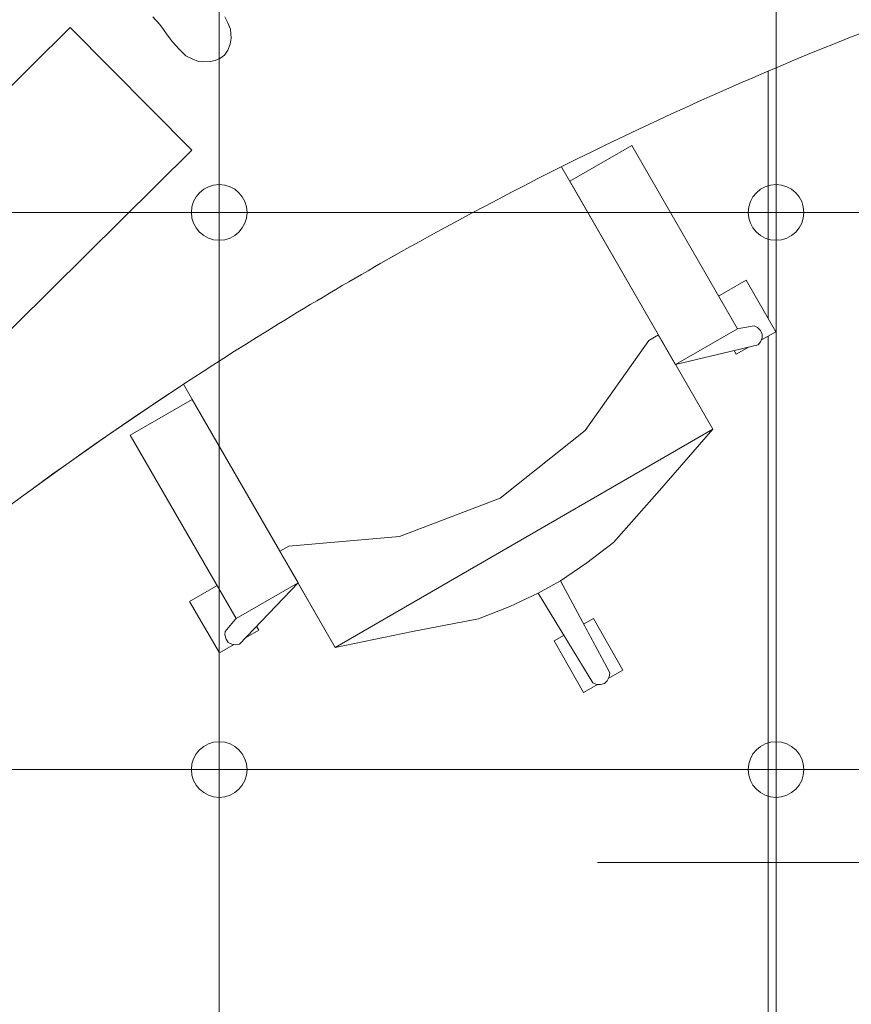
# Model space of a CAD drawing. Header units: metres. Extents: x -45 to 152, y -127 to 99.
# Tile 169 of 256: x -29.157 to -28.26, y -12.978 to -11.917. Entities that reach past the tile are written whole.
import ezdxf

# ---------------------------------------------------------------- set-up
doc = ezdxf.new("R2010")
doc.units = ezdxf.units.M
for name, pattern in [('Achsen 01', [5.291531, 3.175, -1.058062, 0.352704, -0.705764]), ('gestrichelt - 01', [2, 1, -1]), ('Raster 01', [2, 1, -1])]:
    doc.linetypes.add(name, pattern=pattern)
for name, color, linetype, lineweight in [('036_Bodenbelagarbeiten-350 Doppelbodenelement', 7, 'Continuous', 9), ('_1.35m (3D)', 7, 'Continuous', 9), ('_GRU (2D)', 7, 'Continuous', 9), ('_OG 2 (2D)', 7, 'Continuous', 9), ('AV1-Schnitt Achsen', 7, 'Achsen 01', 18)]:
    doc.layers.add(name, color=color, linetype=linetype, lineweight=lineweight)
for name, color, linetype, lineweight, true_color in [('ACTES-Einrichtung Aufsicht.', 7, 'Continuous', 9, 0xa6a6a6), ('AV1-Achsen', 1, 'Achsen 01', 18, 0xff0000), ('AV1-Bewegungsfläche', 7, 'gestrichelt - 01', 9, 0xd9d9d9), ('AV1-Raster', 7, 'Raster 01', 9, 0xa6a6a6)]:
    doc.layers.add(name, color=color, linetype=linetype, lineweight=lineweight, true_color=true_color)

# ---------------------------------------------------------------- blocks, each defined once
blk = doc.blocks.new('Group-2')
at = {"layer": 'AV1-Raster'}
for p, q in [((-28.35, -22.95), (-28.35, 1.35)), ((1.35, -12.15), (-40.5, -12.15))]:
    blk.add_line(p, q, dxfattribs=at)
blk = doc.blocks.new('1.35m (3D)')
at = {"layer": 'AV1-Raster', "color": 7}
blk.add_blockref('Group-2', (0, 0), dxfattribs=at)
blk = doc.blocks.new('Group-98')
at = {"color": 255, "transparency": 33554559}
blk.add_wipeout([(-28.5808, -12.5865), (-28.5383, -12.5623), (-28.5066, -12.6179), (-28.549, -12.6421)], dxfattribs=at).dxf.layer = 'ACTES-Einrichtung Aufsicht.'
at = {"layer": 'ACTES-Einrichtung Aufsicht.', "flags": 128}
blk.add_lwpolyline([(-28.5808, -12.5865), (-28.5383, -12.5623), (-28.5066, -12.6179), (-28.549, -12.6421)], close=True, dxfattribs=at)
at = {"color": 255, "transparency": 33554559}
blk.add_wipeout([(-28.8165, -12.5934), (-28.7335, -12.5765), (-28.6621, -12.5626), (-28.6286, -12.5494), (-28.598, -12.5352), (-28.574, -12.5216), (-28.5455, -12.5023), (-28.5169, -12.4804), (-28.4672, -12.4246), (-28.4097, -12.3585)], dxfattribs=at).dxf.layer = 'ACTES-Einrichtung Aufsicht.'
at = {"layer": 'ACTES-Einrichtung Aufsicht.', "flags": 128}
blk.add_lwpolyline([(-28.8165, -12.5934), (-28.7335, -12.5765), (-28.6621, -12.5626), (-28.6286, -12.5494), (-28.598, -12.5352), (-28.574, -12.5216), (-28.5455, -12.5023), (-28.5169, -12.4804), (-28.4672, -12.4246), (-28.4097, -12.3585)], close=True, dxfattribs=at)
at = {"color": 255, "transparency": 33554559}
blk.add_wipeout([(-29.0262, -12.2301), (-28.6194, -11.9952), (-28.4097, -12.3585), (-28.8165, -12.5934)], dxfattribs=at).dxf.layer = 'ACTES-Einrichtung Aufsicht.'
at = {"layer": 'ACTES-Einrichtung Aufsicht.', "flags": 128}
blk.add_lwpolyline([(-29.0262, -12.2301), (-28.6194, -11.9952), (-28.4097, -12.3585), (-28.8165, -12.5934)], close=True, dxfattribs=at)
at = {"color": 255, "transparency": 33554559}
for points in [[(-28.712, -11.953), (-28.6694, -11.9287), (-28.6376, -11.9844), (-28.6802, -12.0087)], [(-29.0593, -12.1511), (-29.0167, -12.1268), (-28.985, -12.1824), (-29.0276, -12.2067)], [(-28.8165, -12.5934), (-28.4097, -12.3585), (-28.4683, -12.2569), (-28.4788, -12.263), (-28.5472, -12.3597), (-28.6389, -12.4328), (-28.7474, -12.4741), (-28.8667, -12.4843), (-28.8763, -12.4898)], [(-28.8988, -12.5748), (-28.9412, -12.5995), (-28.9735, -12.5442), (-28.9311, -12.5195)]]:
    blk.add_wipeout(points, dxfattribs=at).dxf.layer = 'ACTES-Einrichtung Aufsicht.'
at = {"layer": 'ACTES-Einrichtung Aufsicht.', "flags": 128}
for points in [[(-28.712, -11.953), (-28.6694, -11.9287), (-28.6376, -11.9844), (-28.6802, -12.0087)], [(-29.0593, -12.1511), (-29.0167, -12.1268), (-28.985, -12.1824), (-29.0276, -12.2067)], [(-28.8165, -12.5934), (-28.4097, -12.3585), (-28.4683, -12.2569), (-28.4788, -12.263), (-28.5472, -12.3597), (-28.6389, -12.4328), (-28.7474, -12.4741), (-28.8667, -12.4843), (-28.8763, -12.4898)], [(-28.8988, -12.5748), (-28.9412, -12.5995), (-28.9735, -12.5442), (-28.9311, -12.5195)]]:
    blk.add_lwpolyline(points, close=True, dxfattribs=at)
at = {"color": 255, "transparency": 33554559}
for points in [[(-28.6797, -12.03), (-28.674, -11.9878), (-28.6729, -11.9835), (-28.6704, -11.9805), (-28.6663, -11.9784), (-28.6621, -11.9779), (-28.658, -11.9792), (-28.6544, -11.9823), (-28.6524, -11.9858), (-28.6546, -12.0155)], [(-28.9898, -12.2091), (-29.0189, -12.1948), (-29.0209, -12.1913), (-29.0217, -12.1867), (-29.0208, -12.1825), (-29.0183, -12.179), (-29.0143, -12.1766), (-29.0105, -12.1759), (-29.0062, -12.1773), (-28.9649, -12.1947)], [(-28.4163, -12.2222), (-28.3737, -12.1979), (-28.342, -12.2535), (-28.3846, -12.2778)], [(-28.8566, -12.5238), (-28.9196, -12.59), (-28.9236, -12.5908), (-28.9281, -12.5901), (-28.9318, -12.5882), (-28.9343, -12.5846), (-28.9354, -12.5801), (-28.9351, -12.5762), (-28.8708, -12.4993)], [(-28.598, -12.5352), (-28.5389, -12.6317), (-28.5352, -12.6333), (-28.5338, -12.6334), (-28.5306, -12.6336), (-28.5265, -12.6323), (-28.5234, -12.6294), (-28.5213, -12.6253), (-28.5208, -12.6213), (-28.5226, -12.6172), (-28.524, -12.6148), (-28.574, -12.5216)]]:
    blk.add_wipeout(points, dxfattribs=at).dxf.layer = 'ACTES-Einrichtung Aufsicht.'
at = {"layer": 'ACTES-Einrichtung Aufsicht.', "flags": 128}
for points in [[(-28.6797, -12.03), (-28.674, -11.9878), (-28.6729, -11.9835), (-28.6704, -11.9805), (-28.6663, -11.9784), (-28.6621, -11.9779), (-28.658, -11.9792), (-28.6544, -11.9823), (-28.6524, -11.9858), (-28.6546, -12.0155)], [(-28.9898, -12.2091), (-29.0189, -12.1948), (-29.0209, -12.1913), (-29.0217, -12.1867), (-29.0208, -12.1825), (-29.0183, -12.179), (-29.0143, -12.1766), (-29.0105, -12.1759), (-29.0062, -12.1773), (-28.9649, -12.1947)], [(-28.4163, -12.2222), (-28.3737, -12.1979), (-28.342, -12.2535), (-28.3846, -12.2778)], [(-28.8566, -12.5238), (-28.9196, -12.59), (-28.9236, -12.5908), (-28.9281, -12.5901), (-28.9318, -12.5882), (-28.9343, -12.5846), (-28.9354, -12.5801), (-28.9351, -12.5762), (-28.8708, -12.4993)], [(-28.598, -12.5352), (-28.5389, -12.6317), (-28.5352, -12.6333), (-28.5338, -12.6334), (-28.5306, -12.6336), (-28.5265, -12.6323), (-28.5234, -12.6294), (-28.5213, -12.6253), (-28.5208, -12.6213), (-28.5226, -12.6172), (-28.524, -12.6148), (-28.574, -12.5216)]]:
    blk.add_lwpolyline(points, close=True, dxfattribs=at)
at = {"color": 255, "transparency": 33554559}
for points in [[(-28.4498, -12.2889), (-28.361, -12.2675), (-28.3583, -12.2644), (-28.3567, -12.2602), (-28.3565, -12.256), (-28.3583, -12.2521), (-28.3617, -12.2488), (-28.3652, -12.2471), (-28.464, -12.2644)], [(-28.8566, -12.5238), (-28.9234, -12.5623), (-29.0374, -12.3649), (-28.9706, -12.3264)]]:
    blk.add_wipeout(points, dxfattribs=at).dxf.layer = 'ACTES-Einrichtung Aufsicht.'
at = {"layer": 'ACTES-Einrichtung Aufsicht.', "flags": 128}
for points in [[(-28.4498, -12.2889), (-28.361, -12.2675), (-28.3583, -12.2644), (-28.3567, -12.2602), (-28.3565, -12.256), (-28.3583, -12.2521), (-28.3617, -12.2488), (-28.3652, -12.2471), (-28.464, -12.2644)], [(-28.8566, -12.5238), (-28.9234, -12.5623), (-29.0374, -12.3649), (-28.9706, -12.3264)]]:
    blk.add_lwpolyline(points, close=True, dxfattribs=at)
at = {"color": 255, "transparency": 33554559}
blk.add_wipeout([(-28.5638, -12.0915), (-28.497, -12.053), (-28.3831, -12.2504), (-28.4498, -12.2889)], dxfattribs=at).dxf.layer = 'ACTES-Einrichtung Aufsicht.'
at = {"layer": 'ACTES-Einrichtung Aufsicht.', "flags": 128}
blk.add_lwpolyline([(-28.5638, -12.0915), (-28.497, -12.053), (-28.3831, -12.2504), (-28.4498, -12.2889)], close=True, dxfattribs=at)
at = {"layer": 'AV1-Bewegungsfläche', "color": 9, "flags": 128}
blk.add_lwpolyline([(-27.3273, -12.6592), (-27.8229, -11.7906, 0.063875), (-28.7673, -12.1798, 0.008083), (-28.8778, -12.2451, 0.055453), (-29.5784, -12.7902), (-29.1925, -13.4799), (-29.0877, -13.6636)], format="xyb", close=True, dxfattribs=at)
at = {"color": 255, "transparency": 33554687}
blk.add_wipeout([(-28.7673, -12.1798), (-28.7812, -12.1877), (-28.7951, -12.1958), (-28.809, -12.2039), (-28.8228, -12.212), (-28.8366, -12.2202), (-28.8504, -12.2285), (-28.8641, -12.2368), (-28.8778, -12.2451), (-28.9717, -12.3046), (-29.064, -12.3666), (-29.1545, -12.4312), (-29.2432, -12.4982), (-29.33, -12.5677), (-29.4148, -12.6396), (-29.4976, -12.7138), (-29.5784, -12.7902), (-29.5855, -12.7938), (-29.5931, -12.7962), (-29.601, -12.7974), (-29.609, -12.7973), (-29.6168, -12.796), (-29.6244, -12.7934), (-29.6314, -12.7896), (-29.6378, -12.7848), (-29.6378, -12.7847), (-29.6379, -12.7847), (-29.6379, -12.7847), (-29.638, -12.7846), (-29.638, -12.7846), (-29.6381, -12.7845), (-29.6381, -12.7845), (-29.6382, -12.7844), (-30.4235, -12.0818), (-30.43, -12.0746), (-30.435, -12.0662), (-30.4382, -12.0571), (-30.4397, -12.0474), (-30.4392, -12.0377), (-30.4369, -12.0283), (-30.4328, -12.0194), (-30.427, -12.0116), (-30.1863, -11.7651), (-29.9267, -11.5385), (-29.65, -11.3333), (-29.3579, -11.1506), (-29.0521, -10.9917), (-28.7348, -10.8575), (-28.4078, -10.749), (-28.0732, -10.6667), (-28.0731, -10.6667), (-28.0731, -10.6667), (-28.073, -10.6667), (-28.0729, -10.6667), (-28.0728, -10.6666), (-28.0728, -10.6666), (-28.0727, -10.6666), (-28.0726, -10.6666), (-28.0732, -10.6667), (-28.0635, -10.6658), (-28.0538, -10.6667), (-28.0445, -10.6695), (-28.0359, -10.6741), (-28.0284, -10.6802), (-28.0221, -10.6877), (-28.0175, -10.6962), (-28.0146, -10.7055), (-27.7987, -11.737), (-27.7977, -11.7447), (-27.7979, -11.7526), (-27.7994, -11.7603), (-27.8021, -11.7677), (-27.8058, -11.7746), (-27.8106, -11.7808), (-27.8164, -11.7862), (-27.8229, -11.7906), (-27.9459, -11.8259), (-28.0678, -11.8651), (-28.1884, -11.9081), (-28.3075, -11.955), (-28.4251, -12.0057), (-28.541, -12.0601), (-28.6551, -12.1181)], dxfattribs=at).dxf.layer = 'ACTES-Einrichtung Aufsicht.'
at = {"layer": 'ACTES-Einrichtung Aufsicht.', "transparency": 33554534, "flags": 128}
blk.add_lwpolyline([(-28.7673, -12.1798, 0.008083), (-28.8778, -12.2451, 0.055453), (-29.5784, -12.7902, -0.330906), (-29.6378, -12.7848, 0.002569), (-29.6382, -12.7844), (-30.4235, -12.0818, -0.41107), (-30.427, -12.0116, -0.160224), (-28.0732, -10.6667, -0.00305), (-28.0726, -10.6666), (-28.0732, -10.6667, -0.411112), (-28.0146, -10.7055), (-27.7987, -11.737, -0.325472), (-27.8229, -11.7906, 0.063875)], format="xyb", close=True, dxfattribs=at)
at = {"color": 255, "transparency": 33554559}
blk.add_wipeout([(-29.4443, -12.2644), (-29.1022, -11.9259), (-28.9713, -12.0581), (-29.3134, -12.3966)], dxfattribs=at).dxf.layer = 'ACTES-Einrichtung Aufsicht.'
at = {"layer": 'ACTES-Einrichtung Aufsicht.', "flags": 128}
blk.add_lwpolyline([(-29.4443, -12.2644), (-29.1022, -11.9259), (-28.9713, -12.0581), (-29.3134, -12.3966)], close=True, dxfattribs=at)
at = {"color": 255, "transparency": 33554559}
blk.add_wipeout([(-29.013, -11.9145), (-29.0057, -11.9226), (-29.0016, -11.9281), (-28.9976, -11.9337), (-28.9918, -11.9414), (-28.9847, -11.9492), (-28.9775, -11.9564), (-28.9707, -11.9595), (-28.9639, -11.9626), (-28.9591, -11.9627), (-28.9511, -11.9624), (-28.9461, -11.9613), (-28.9408, -11.9591), (-28.9361, -11.9556), (-28.9322, -11.9503), (-28.9299, -11.9437), (-28.9289, -11.9374), (-28.9291, -11.9326), (-28.9293, -11.9277), (-28.9325, -11.9209), (-28.9356, -11.9142), (-28.9443, -11.906), (-28.9515, -11.8993), (-28.9584, -11.8942), (-28.9641, -11.8903), (-28.9722, -11.8841), (-28.9778, -11.879), (-28.9828, -11.8749), (-28.9895, -11.8712), (-28.9933, -11.8703), (-28.9978, -11.8699), (-29.002, -11.8701), (-29.0051, -11.871), (-29.0088, -11.8726), (-29.0115, -11.8744), (-29.0148, -11.8774), (-29.0164, -11.8789), (-29.0193, -11.8826), (-29.0207, -11.8857), (-29.0221, -11.8903), (-29.0222, -11.8924), (-29.022, -11.898), (-29.0207, -11.9032), (-29.019, -11.9069), (-29.0171, -11.9095)], dxfattribs=at).dxf.layer = 'ACTES-Einrichtung Aufsicht.'
at = {"layer": 'ACTES-Einrichtung Aufsicht.', "flags": 128}
blk.add_lwpolyline([(-29.013, -11.9145), (-29.0057, -11.9226), (-29.0016, -11.9281), (-28.9976, -11.9337), (-28.9918, -11.9414), (-28.9847, -11.9492), (-28.9775, -11.9564), (-28.9707, -11.9595), (-28.9639, -11.9626), (-28.9591, -11.9627), (-28.9511, -11.9624), (-28.9461, -11.9613), (-28.9408, -11.9591), (-28.9361, -11.9556), (-28.9322, -11.9503), (-28.9299, -11.9437), (-28.9289, -11.9374), (-28.9291, -11.9326), (-28.9293, -11.9277), (-28.9325, -11.9209), (-28.9356, -11.9142)], dxfattribs=at)
blk = doc.blocks.new('Group-101')
at = {"layer": 'ACTES-Einrichtung Aufsicht.'}
blk.add_blockref('Group-98', (0, 0), dxfattribs=at)
blk = doc.blocks.new('OG 2 (2D)')
at = {"layer": 'ACTES-Einrichtung Aufsicht.'}
blk.add_blockref('Group-101', (0, 0), dxfattribs=at)
at = {"layer": '036_Bodenbelagarbeiten-350 Doppelbodenelement', "color": 230, "linetype": 'Continuous', "flags": 128}
for points in [[(-29.5416, -11.525), (-28.9416, -11.525), (-28.9416, -12.125), (-29.5416, -12.125)], [(-28.9416, -11.525), (-28.3416, -11.525), (-28.3416, -12.125), (-28.9416, -12.125)], [(-28.3416, -11.525), (-27.7416, -11.525), (-27.7416, -12.125), (-28.3416, -12.125)], [(-29.5416, -12.125), (-28.9416, -12.125), (-28.9416, -12.725), (-29.5416, -12.725)], [(-28.9416, -12.125), (-28.3416, -12.125), (-28.3416, -12.725), (-28.9416, -12.725)], [(-28.3416, -12.125), (-27.7416, -12.125), (-27.7416, -12.725), (-28.3416, -12.725)], [(-29.5416, -12.725), (-28.9416, -12.725), (-28.9416, -13.325), (-29.5416, -13.325)], [(-28.9416, -12.725), (-28.3416, -12.725), (-28.3416, -13.325), (-28.9416, -13.325)], [(-28.3416, -12.725), (-27.7416, -12.725), (-27.7416, -13.325), (-28.3416, -13.325)]]:
    blk.add_lwpolyline(points, close=True, dxfattribs=at)
at = {"layer": '036_Bodenbelagarbeiten-350 Doppelbodenelement', "color": 230, "lineweight": 18}
for centre in [(-28.9416, -12.125), (-28.3416, -12.125), (-28.9416, -12.725), (-28.3416, -12.725)]:
    blk.add_circle(centre, 0.03, dxfattribs=at)
blk = doc.blocks.new('Group-734')
at = {"layer": 'AV1-Achsen'}
blk.add_line((-28.35, -26.5), (-28.35, 4.9), dxfattribs=at)
blk = doc.blocks.new('Group-745')
at = {"layer": 'AV1-Schnitt Achsen'}
blk.add_line((-43.35, -12.825), (4.2, -12.825), dxfattribs=at)
blk = doc.blocks.new('GRU (2D)')
at = {"layer": 'AV1-Achsen', "color": 7}
blk.add_blockref('Group-734', (0, 0), dxfattribs=at)
at = {"layer": 'AV1-Schnitt Achsen', "color": 7}
blk.add_blockref('Group-745', (0, 0), dxfattribs=at)

msp = doc.modelspace()

# ---------------------------------------------------------------- block references
at = {"layer": '_1.35m (3D)'}
msp.add_blockref('1.35m (3D)', (0, 0), dxfattribs=at)

# ---------------------------------------------------------------- next in the draw order: block references
at = {"layer": '_OG 2 (2D)'}
msp.add_blockref('OG 2 (2D)', (0, 0), dxfattribs=at)

# ---------------------------------------------------------------- next in the draw order: block references
at = {"layer": '_GRU (2D)'}
msp.add_blockref('GRU (2D)', (0, 0), dxfattribs=at)

doc.saveas('drawing.dxf')
